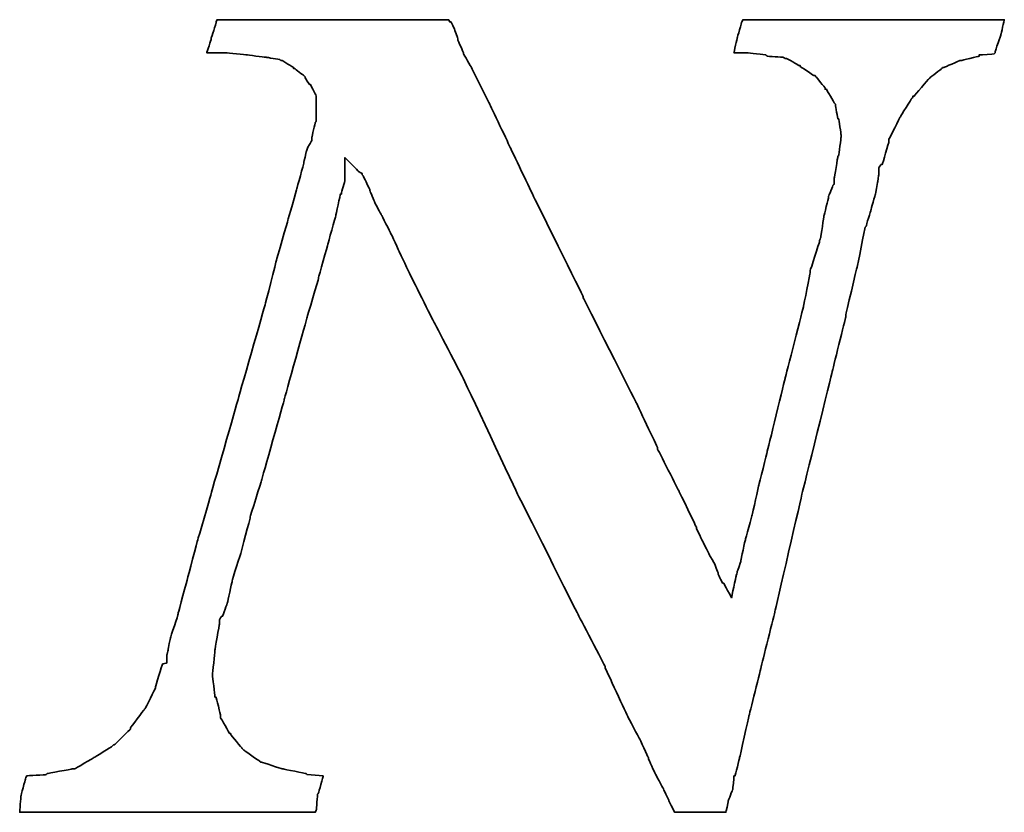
# Model space of a CAD drawing. Header units: millimetres. Extents: x 346 to 653, y 207 to 305.
# Tile 42 of 45: x 588.43 to 591.34, y 237.03 to 239.37. Entities that reach past the tile are written whole.
import ezdxf

# ---------------------------------------------------------------- set-up
doc = ezdxf.new("R2010")
doc.units = ezdxf.units.MM
doc.layers.add('DIM', color=4, linetype='Continuous')
doc.layers.add('layer 1', color=7, linetype='Continuous')

# ---------------------------------------------------------------- blocks, each defined once
blk = doc.blocks.new('TBI MOTION logo(完整正式版)')
at = {"layer": 'layer 1', "color": 22, "lineweight": 35}
blk.add_open_spline([(58.92625, -7.91875), (58.92625, -7.91875), (58.58625, -7.89375), (58.58625, -7.89375), (58.58625, -7.89375), (58.58625, -7.89375), (58.56625, -7.87125), (58.56625, -7.87125), (58.56625, -7.87125), (58.56625, -7.87125), (58.08375, -7.77375), (58.08375, -7.77375), (58.08375, -7.77375), (58.08375, -7.77375), (58.06125, -7.77375), (58.06125, -7.77375), (58.06125, -7.77375), (58.06125, -7.77375), (57.62625, -7.63125), (57.62625, -7.63125), (57.62625, -7.63125), (57.62625, -7.63125), (57.60625, -7.63125), (57.60625, -7.63125), (57.60625, -7.63125), (57.60625, -7.63125), (57.58125, -7.60625), (57.58125, -7.60625), (57.58125, -7.60625), (57.58125, -7.60625), (57.26625, -7.38875), (57.26625, -7.38875), (57.26625, -7.38875), (57.26625, -7.38875), (57.24625, -7.36875), (57.24625, -7.36875), (57.24625, -7.36875), (57.24625, -7.36875), (57.22125, -7.34375), (57.22125, -7.34375), (57.22125, -7.34375), (57.22125, -7.34375), (56.98125, -7.05375), (56.98125, -7.05375), (56.98125, -7.05375), (56.98125, -7.05375), (56.98125, -7.02875), (56.98125, -7.02875), (56.98125, -7.02875), (56.98125, -7.02875), (56.95625, -7.02875), (56.95625, -7.02875), (56.95625, -7.02875), (56.95625, -7.02875), (56.76625, -6.69625), (56.76625, -6.69625), (56.76625, -6.69625), (56.76625, -6.69625), (56.76625, -6.67125), (56.76625, -6.67125), (56.76625, -6.67125), (56.76625, -6.67125), (56.76625, -6.64875), (56.76625, -6.64875), (56.76625, -6.64875), (56.76625, -6.64875), (56.67125, -6.26375), (56.67125, -6.26375), (56.67125, -6.26375), (56.67125, -6.26375), (56.64625, -6.26375), (56.64625, -6.26375), (56.64625, -6.26375), (56.64625, -6.26375), (56.64625, -6.23875), (56.64625, -6.23875), (56.64625, -6.23875), (56.64625, -6.23875), (56.59625, -5.80875), (56.59625, -5.80875), (56.59625, -5.80875), (56.59625, -5.80875), (56.59625, -5.78375), (56.59625, -5.78375), (56.59625, -5.78375), (56.59625, -5.78375), (56.64625, -5.30375), (56.64625, -5.30375), (56.64625, -5.30375), (56.64625, -5.30375), (56.64625, -5.27875), (56.64625, -5.27875), (56.64625, -5.27875), (56.64625, -5.27875), (56.74125, -4.72875), (56.74125, -4.72875), (56.74125, -4.72875), (56.74125, -4.72875), (56.74125, -4.67875), (56.74125, -4.67875), (56.74125, -4.67875), (56.74125, -4.67875), (56.74125, -4.63375), (56.74125, -4.63375), (56.74125, -4.63375), (56.74125, -4.63375), (56.79125, -4.55875), (56.79125, -4.55875), (56.79125, -4.55875), (56.79125, -4.55875), (56.81125, -4.55875), (56.81125, -4.55875), (56.81125, -4.55875), (56.81125, -4.55875), (56.91125, -4.27375), (56.91125, -4.27375), (56.91125, -4.27375), (56.91125, -4.27375), (57.00625, -3.83874), (57.00625, -3.83874), (57.00625, -3.83874), (57.00625, -3.83874), (57.00625, -3.81374), (57.00625, -3.81374), (57.00625, -3.81374), (57.00625, -3.81374), (57.19875, -3.21374), (57.19875, -3.21374), (57.19875, -3.21374), (57.19875, -3.21374), (57.38625, -2.49625), (57.38625, -2.49625), (57.38625, -2.49625), (57.38625, -2.49625), (57.38625, -2.47374), (57.38625, -2.47374), (57.38625, -2.47374), (57.38625, -2.47374), (57.62625, -1.70375), (57.62625, -1.70375), (57.62625, -1.70375), (57.62625, -1.70375), (58.10625, 0.00125), (58.10625, 0.00125), (58.10625, 0.00125), (58.10625, 0.00125), (58.58625, 1.72625), (58.58625, 1.72625), (58.58625, 1.72625), (58.58625, 1.72625), (58.82625, 2.54125), (58.82625, 2.54125), (58.82625, 2.54125), (58.82625, 2.54125), (58.82625, 2.56374), (58.82625, 2.56374), (58.82625, 2.56374), (58.82625, 2.56374), (59.02125, 3.26125), (59.02125, 3.26125), (59.02125, 3.26125), (59.02125, 3.26125), (59.18625, 3.86125), (59.18625, 3.86125), (59.18625, 3.86125), (59.18625, 3.86125), (59.28625, 4.31875), (59.28625, 4.31875), (59.28625, 4.31875), (59.28625, 4.31875), (59.30625, 4.31875), (59.30625, 4.31875), (59.30625, 4.31875), (59.30625, 4.31875), (59.30625, 4.34125), (59.30625, 4.34125), (59.30625, 4.34125), (59.30625, 4.34125), (59.38125, 4.60625), (59.38125, 4.60625), (59.38125, 4.60625), (59.38125, 4.60625), (59.38125, 4.65125), (59.38125, 4.65125), (59.38125, 4.65125), (59.38125, 4.65125), (59.38125, 5.08625), (59.38125, 5.08625), (59.38125, 5.08625), (59.38125, 5.08625), (59.66625, 4.79624), (59.66625, 4.79624), (59.66625, 4.79624), (59.66625, 4.79624), (59.74125, 4.75124), (59.74125, 4.75124), (59.74125, 4.75124), (59.74125, 4.75124), (59.74125, 4.72624), (59.74125, 4.72624), (59.74125, 4.72624), (59.74125, 4.72624), (59.76125, 4.70124), (59.76125, 4.70124), (59.76125, 4.70124), (59.76125, 4.70124), (59.81125, 4.60625), (59.81125, 4.60625), (59.81125, 4.60625), (59.81125, 4.60625), (59.90625, 4.41125), (59.90625, 4.41125), (59.90625, 4.41125), (59.90625, 4.41125), (59.90625, 4.39125), (59.90625, 4.39125), (59.90625, 4.39125), (59.90625, 4.39125), (60.00375, 4.15124), (60.00375, 4.15124), (60.00375, 4.15124), (60.00375, 4.15124), (60.14625, 3.88374), (60.14625, 3.88374), (60.14625, 3.88374), (60.14625, 3.88374), (60.34125, 3.50124), (60.34125, 3.50124), (60.34125, 3.50124), (60.34125, 3.50124), (60.53125, 3.09125), (60.53125, 3.09125), (60.53125, 3.09125), (60.53125, 3.09125), (60.74625, 2.63625), (60.74625, 2.63625), (60.74625, 2.63625), (60.74625, 2.63625), (61.25125, 1.63124), (61.25125, 1.63124), (61.25125, 1.63124), (61.25125, 1.63124), (61.85125, 0.47625), (61.85125, 0.47625), (61.85125, 0.47625), (61.85125, 0.47625), (63.02625, -2.01874), (63.02625, -2.01874), (63.02625, -2.01874), (63.02625, -2.01874), (64.27625, -4.51374), (64.27625, -4.51374), (64.27625, -4.51374), (64.27625, -4.51374), (64.85125, -5.61375), (64.85125, -5.61375), (64.85125, -5.61375), (64.85125, -5.61375), (64.85125, -5.64125), (64.85125, -5.64125), (64.85125, -5.64125), (64.85125, -5.64125), (65.32875, -6.67125), (65.32875, -6.67125), (65.32875, -6.67125), (65.32875, -6.67125), (65.57125, -7.12875), (65.57125, -7.12875), (65.57125, -7.12875), (65.57125, -7.12875), (65.76125, -7.53625), (65.76125, -7.53625), (65.76125, -7.53625), (65.76125, -7.53625), (65.76125, -7.55625), (65.76125, -7.55625), (65.76125, -7.55625), (65.76125, -7.55625), (65.90375, -7.87125), (65.90375, -7.87125), (65.90375, -7.87125), (65.90375, -7.87125), (66.07125, -8.18125), (66.07125, -8.18125), (66.07125, -8.18125), (66.07125, -8.18125), (66.19125, -8.42375), (66.19125, -8.42375), (66.19125, -8.42375), (66.19125, -8.42375), (66.19125, -8.44375), (66.19125, -8.44375), (66.19125, -8.44375), (66.19125, -8.44375), (66.29125, -8.63875), (66.29125, -8.63875), (66.29125, -8.63875), (66.29125, -8.63875), (66.31125, -8.68625), (66.31125, -8.68625), (66.31125, -8.68625), (66.31125, -8.68625), (66.38375, -8.68625), (66.38375, -8.68625), (66.38375, -8.68625), (66.38375, -8.68625), (66.84125, -8.68625), (66.84125, -8.68625), (66.84125, -8.68625), (66.84125, -8.68625), (67.29625, -8.68625), (67.29625, -8.68625), (67.29625, -8.68625), (67.29625, -8.68625), (67.36625, -8.68625), (67.36625, -8.68625), (67.36625, -8.68625), (67.36625, -8.68625), (67.39125, -8.68625), (67.39125, -8.68625), (67.39125, -8.68625), (67.39125, -8.68625), (67.44125, -8.46875), (67.44125, -8.46875), (67.44125, -8.46875), (67.44125, -8.46875), (67.44125, -8.44375), (67.44125, -8.44375), (67.44125, -8.44375), (67.44125, -8.44375), (67.53625, -8.20375), (67.53625, -8.20375), (67.53625, -8.20375), (67.53625, -8.20375), (67.56125, -7.94375), (67.56125, -7.94375), (67.56125, -7.94375), (67.56125, -7.94375), (67.56125, -7.91875), (67.56125, -7.91875), (67.56125, -7.91875), (67.56125, -7.91875), (67.58625, -7.91875), (67.58625, -7.91875), (67.58625, -7.91875), (67.58625, -7.91875), (67.68125, -7.53625), (67.68125, -7.53625), (67.68125, -7.53625), (67.68125, -7.53625), (67.87375, -6.67125), (67.87375, -6.67125), (67.87375, -6.67125), (67.87375, -6.67125), (68.13625, -5.61375), (68.13625, -5.61375), (68.13625, -5.61375), (68.13625, -5.61375), (68.42375, -4.46374), (68.42375, -4.46374), (68.42375, -4.46374), (68.42375, -4.46374), (68.99875, -1.96874), (68.99875, -1.96874), (68.99875, -1.96874), (68.99875, -1.96874), (69.62625, 0.57625), (69.62625, 0.57625), (69.62625, 0.57625), (69.62625, 0.57625), (69.91125, 1.72625), (69.91125, 1.72625), (69.91125, 1.72625), (69.91125, 1.72625), (69.91125, 1.77625), (69.91125, 1.77625), (69.91125, 1.77625), (69.91125, 1.77625), (70.15125, 2.78124), (70.15125, 2.78124), (70.15125, 2.78124), (70.15125, 2.78124), (70.32125, 3.62125), (70.32125, 3.62125), (70.32125, 3.62125), (70.32125, 3.62125), (70.34125, 3.64625), (70.34125, 3.64625), (70.34125, 3.64625), (70.34125, 3.64625), (70.44125, 3.98125), (70.44125, 3.98125), (70.44125, 3.98125), (70.44125, 3.98125), (70.53625, 4.31875), (70.53625, 4.31875), (70.53625, 4.31875), (70.53625, 4.31875), (70.58125, 4.55875), (70.58125, 4.55875), (70.58125, 4.55875), (70.58125, 4.55875), (70.60625, 4.72624), (70.60625, 4.72624), (70.60625, 4.72624), (70.60625, 4.72624), (70.60625, 4.79624), (70.60625, 4.79624), (70.60625, 4.79624), (70.60625, 4.79624), (70.60625, 4.87125), (70.60625, 4.87125), (70.60625, 4.87125), (70.60625, 4.87125), (70.65625, 4.94125), (70.65625, 4.94125), (70.65625, 4.94125), (70.65625, 4.94125), (70.68125, 4.94125), (70.68125, 4.94125), (70.68125, 4.94125), (70.68125, 4.94125), (70.82125, 5.42125), (70.82125, 5.42125), (70.82125, 5.42125), (70.82125, 5.42125), (70.82125, 5.44625), (70.82125, 5.44625), (70.82125, 5.44625), (70.82125, 5.44625), (70.82125, 5.47125), (70.82125, 5.47125), (70.82125, 5.47125), (70.82125, 5.47125), (71.06125, 5.94625), (71.06125, 5.94625), (71.06125, 5.94625), (71.06125, 5.94625), (71.30125, 6.33124), (71.30125, 6.33124), (71.30125, 6.33124), (71.30125, 6.33124), (71.32625, 6.35625), (71.32625, 6.35625), (71.32625, 6.35625), (71.32625, 6.35625), (71.32625, 6.38124), (71.32625, 6.38124), (71.32625, 6.38124), (71.32625, 6.38124), (71.35125, 6.38124), (71.35125, 6.38124), (71.35125, 6.38124), (71.35125, 6.38124), (71.66125, 6.74125), (71.66125, 6.74125), (71.66125, 6.74125), (71.66125, 6.74125), (71.68625, 6.76625), (71.68625, 6.76625), (71.68625, 6.76625), (71.68625, 6.76625), (71.92625, 6.95624), (71.92625, 6.95624), (71.92625, 6.95624), (71.92625, 6.95624), (71.95125, 6.98125), (71.95125, 6.98125), (71.95125, 6.98125), (71.95125, 6.98125), (71.97625, 6.98125), (71.97625, 6.98125), (71.97625, 6.98125), (71.97625, 6.98125), (72.31125, 7.12624), (72.31125, 7.12624), (72.31125, 7.12624), (72.31125, 7.12624), (72.33375, 7.12624), (72.33375, 7.12624), (72.33375, 7.12624), (72.33375, 7.12624), (72.71625, 7.21875), (72.71625, 7.21875), (72.71625, 7.21875), (72.71625, 7.21875), (72.71625, 7.24624), (72.71625, 7.24624), (72.71625, 7.24624), (72.71625, 7.24624), (72.74125, 7.24624), (72.74125, 7.24624), (72.74125, 7.24624), (72.74125, 7.24624), (73.03124, 7.26624), (73.03124, 7.26624), (73.03124, 7.26624), (73.03124, 7.26624), (73.05375, 7.29125), (73.05375, 7.29125), (73.05375, 7.29125), (73.05375, 7.29125), (73.05375, 7.31625), (73.05375, 7.31625), (73.05375, 7.31625), (73.05375, 7.31625), (73.17625, 7.67625), (73.17625, 7.67625), (73.17625, 7.67625), (73.17625, 7.67625), (73.24625, 7.98625), (73.24625, 7.98625), (73.24625, 7.98625), (73.24625, 7.98625), (73.19625, 7.98625), (73.19625, 7.98625), (73.19625, 7.98625), (73.19625, 7.98625), (72.93625, 7.98625), (72.93625, 7.98625), (72.93625, 7.98625), (72.93625, 7.98625), (72.55125, 7.98625), (72.55125, 7.98625), (72.55125, 7.98625), (72.55125, 7.98625), (72.09625, 7.98625), (72.09625, 7.98625), (72.09625, 7.98625), (72.09625, 7.98625), (71.64125, 7.98625), (71.64125, 7.98625), (71.64125, 7.98625), (71.64125, 7.98625), (70.53625, 7.98625), (70.53625, 7.98625), (70.53625, 7.98625), (70.53625, 7.98625), (69.47875, 7.98625), (69.47875, 7.98625), (69.47875, 7.98625), (69.47875, 7.98625), (68.95125, 7.98625), (68.95125, 7.98625), (68.95125, 7.98625), (68.95125, 7.98625), (68.52125, 7.98625), (68.52125, 7.98625), (68.52125, 7.98625), (68.52125, 7.98625), (68.13625, 7.98625), (68.13625, 7.98625), (68.13625, 7.98625), (68.13625, 7.98625), (67.87375, 7.98625), (67.87375, 7.98625), (67.87375, 7.98625), (67.87375, 7.98625), (67.75125, 7.98625), (67.75125, 7.98625), (67.75125, 7.98625), (67.75125, 7.98625), (67.72625, 7.94125), (67.72625, 7.94125), (67.72625, 7.94125), (67.72625, 7.94125), (67.63125, 7.60625), (67.63125, 7.60625), (67.63125, 7.60625), (67.63125, 7.60625), (67.56125, 7.29125), (67.56125, 7.29125), (67.56125, 7.29125), (67.56125, 7.29125), (67.72625, 7.29125), (67.72625, 7.29125), (67.72625, 7.29125), (67.72625, 7.29125), (67.82625, 7.29125), (67.82625, 7.29125), (67.82625, 7.29125), (67.82625, 7.29125), (67.84625, 7.29125), (67.84625, 7.29125), (67.84625, 7.29125), (67.84625, 7.29125), (68.23125, 7.24624), (68.23125, 7.24624), (68.23125, 7.24624), (68.23125, 7.24624), (68.25875, 7.21875), (68.25875, 7.21875), (68.25875, 7.21875), (68.25875, 7.21875), (68.59125, 7.19624), (68.59125, 7.19624), (68.59125, 7.19624), (68.59125, 7.19624), (68.64125, 7.17125), (68.64125, 7.17125), (68.64125, 7.17125), (68.64125, 7.17125), (68.66625, 7.17125), (68.66625, 7.17125), (68.66625, 7.17125), (68.66625, 7.17125), (68.92625, 7.02624), (68.92625, 7.02624), (68.92625, 7.02624), (68.92625, 7.02624), (68.95125, 7.02624), (68.95125, 7.02624), (68.95125, 7.02624), (68.95125, 7.02624), (68.95125, 7.00624), (68.95125, 7.00624), (68.95125, 7.00624), (68.95125, 7.00624), (69.23875, 6.81125), (69.23875, 6.81125), (69.23875, 6.81125), (69.23875, 6.81125), (69.26625, 6.81125), (69.26625, 6.81125), (69.26625, 6.81125), (69.26625, 6.81125), (69.28625, 6.78625), (69.28625, 6.78625), (69.28625, 6.78625), (69.28625, 6.78625), (69.47875, 6.54875), (69.47875, 6.54875), (69.47875, 6.54875), (69.47875, 6.54875), (69.47875, 6.52375), (69.47875, 6.52375), (69.47875, 6.52375), (69.47875, 6.52375), (69.50625, 6.52375), (69.50625, 6.52375), (69.50625, 6.52375), (69.50625, 6.52375), (69.67125, 6.23625), (69.67125, 6.23625), (69.67125, 6.23625), (69.67125, 6.23625), (69.69375, 6.21125), (69.69375, 6.21125), (69.69375, 6.21125), (69.69375, 6.21125), (69.69375, 6.18625), (69.69375, 6.18625), (69.69375, 6.18625), (69.69375, 6.18625), (69.74625, 5.89875), (69.74625, 5.89875), (69.74625, 5.89875), (69.74625, 5.89875), (69.76625, 5.89875), (69.76625, 5.89875), (69.76625, 5.89875), (69.76625, 5.89875), (69.81375, 5.56625), (69.81375, 5.56625), (69.81375, 5.56625), (69.81375, 5.56625), (69.81375, 5.54125), (69.81375, 5.54125), (69.81375, 5.54125), (69.81375, 5.54125), (69.81375, 5.51625), (69.81375, 5.51625), (69.81375, 5.51625), (69.81375, 5.51625), (69.76625, 5.13125), (69.76625, 5.13125), (69.76625, 5.13125), (69.76625, 5.13125), (69.74625, 5.10874), (69.74625, 5.10874), (69.74625, 5.10874), (69.74625, 5.10874), (69.67125, 4.65125), (69.67125, 4.65125), (69.67125, 4.65125), (69.67125, 4.65125), (69.67125, 4.55875), (69.67125, 4.55875), (69.67125, 4.55875), (69.67125, 4.55875), (69.67125, 4.53125), (69.67125, 4.53125), (69.67125, 4.53125), (69.67125, 4.53125), (69.64625, 4.50874), (69.64625, 4.50874), (69.64625, 4.50874), (69.64625, 4.50874), (69.55125, 4.27125), (69.55125, 4.27125), (69.55125, 4.27125), (69.55125, 4.27125), (69.55125, 4.24625), (69.55125, 4.24625), (69.55125, 4.24625), (69.55125, 4.24625), (69.45375, 3.86125), (69.45375, 3.86125), (69.45375, 3.86125), (69.45375, 3.86125), (69.38625, 3.40624), (69.38625, 3.40624), (69.38625, 3.40624), (69.38625, 3.40624), (69.35875, 3.33125), (69.35875, 3.33125), (69.35875, 3.33125), (69.35875, 3.33125), (69.35875, 3.30875), (69.35875, 3.30875), (69.35875, 3.30875), (69.35875, 3.30875), (69.16625, 2.71125), (69.16625, 2.71125), (69.16625, 2.71125), (69.16625, 2.71125), (69.16625, 2.66375), (69.16625, 2.66375), (69.16625, 2.66375), (69.16625, 2.66375), (69.02625, 1.96374), (69.02625, 1.96374), (69.02625, 1.96374), (69.02625, 1.96374), (68.64125, 0.45624), (68.64125, 0.45624), (68.64125, 0.45624), (68.64125, 0.45624), (68.25875, -1.10625), (68.25875, -1.10625), (68.25875, -1.10625), (68.25875, -1.10625), (68.08625, -1.80125), (68.08625, -1.80125), (68.08625, -1.80125), (68.08625, -1.80125), (67.94625, -2.42625), (67.94625, -2.42625), (67.94625, -2.42625), (67.94625, -2.42625), (67.80125, -2.95375), (67.80125, -2.95375), (67.80125, -2.95375), (67.80125, -2.95375), (67.70625, -3.38375), (67.70625, -3.38375), (67.70625, -3.38375), (67.70625, -3.38375), (67.70625, -3.40875), (67.70625, -3.40875), (67.70625, -3.40875), (67.70625, -3.40875), (67.63125, -3.62375), (67.63125, -3.62375), (67.63125, -3.62375), (67.63125, -3.62375), (67.60625, -3.72125), (67.60625, -3.72125), (67.60625, -3.72125), (67.60625, -3.72125), (67.51125, -4.17375), (67.51125, -4.17375), (67.51125, -4.17375), (67.51125, -4.17375), (67.34625, -3.86374), (67.34625, -3.86374), (67.34625, -3.86374), (67.34625, -3.86374), (67.32125, -3.86374), (67.32125, -3.86374), (67.32125, -3.86374), (67.32125, -3.86374), (67.27125, -3.76874), (67.27125, -3.76874), (67.27125, -3.76874), (67.27125, -3.76874), (67.22625, -3.67374), (67.22625, -3.67374), (67.22625, -3.67374), (67.22625, -3.67374), (67.22625, -3.64875), (67.22625, -3.64875), (67.22625, -3.64875), (67.22625, -3.64875), (67.15125, -3.45375), (67.15125, -3.45375), (67.15125, -3.45375), (67.15125, -3.45375), (67.05625, -3.28875), (67.05625, -3.28875), (67.05625, -3.28875), (67.05625, -3.28875), (66.91125, -3.00125), (66.91125, -3.00125), (66.91125, -3.00125), (66.91125, -3.00125), (66.77125, -2.71375), (66.77125, -2.71375), (66.77125, -2.71375), (66.77125, -2.71375), (66.77125, -2.68875), (66.77125, -2.68875), (66.77125, -2.68875), (66.77125, -2.68875), (66.41125, -1.94374), (66.41125, -1.94374), (66.41125, -1.94374), (66.41125, -1.94374), (65.95125, -1.03375), (65.95125, -1.03375), (65.95125, -1.03375), (65.95125, -1.03375), (65.95125, -1.00875), (65.95125, -1.00875), (65.95125, -1.00875), (65.95125, -1.00875), (65.49625, -0.04874), (65.49625, -0.04874), (65.49625, -0.04874), (65.49625, -0.04874), (64.39375, 2.13624), (64.39375, 2.13624), (64.39375, 2.13624), (64.39375, 2.13624), (64.39375, 2.15624), (64.39375, 2.15624), (64.39375, 2.15624), (64.39375, 2.15624), (63.33625, 4.29125), (63.33625, 4.29125), (63.33625, 4.29125), (63.33625, 4.29125), (62.85625, 5.30125), (62.85625, 5.30125), (62.85625, 5.30125), (62.85625, 5.30125), (62.42625, 6.21125), (62.42625, 6.21125), (62.42625, 6.21125), (62.42625, 6.21125), (62.04125, 6.98125), (62.04125, 6.98125), (62.04125, 6.98125), (62.04125, 6.98125), (61.87375, 7.26624), (61.87375, 7.26624), (61.87375, 7.26624), (61.87375, 7.26624), (61.87375, 7.29125), (61.87375, 7.29125), (61.87375, 7.29125), (61.87375, 7.29125), (61.75625, 7.55625), (61.75625, 7.55625), (61.75625, 7.55625), (61.75625, 7.55625), (61.75625, 7.58124), (61.75625, 7.58124), (61.75625, 7.58124), (61.75625, 7.58124), (61.68375, 7.79375), (61.68375, 7.79375), (61.68375, 7.79375), (61.68375, 7.79375), (61.61125, 7.94125), (61.61125, 7.94125), (61.61125, 7.94125), (61.61125, 7.94125), (61.58625, 7.94125), (61.58625, 7.94125), (61.58625, 7.94125), (61.58625, 7.94125), (61.56375, 7.98625), (61.56375, 7.98625), (61.56375, 7.98625), (61.56375, 7.98625), (61.41875, 7.98625), (61.41875, 7.98625), (61.41875, 7.98625), (61.41875, 7.98625), (61.18125, 7.98625), (61.18125, 7.98625), (61.18125, 7.98625), (61.18125, 7.98625), (60.84125, 7.98625), (60.84125, 7.98625), (60.84125, 7.98625), (60.84125, 7.98625), (60.02625, 7.98625), (60.02625, 7.98625), (60.02625, 7.98625), (60.02625, 7.98625), (59.11625, 7.98625), (59.11625, 7.98625), (59.11625, 7.98625), (59.11625, 7.98625), (58.15625, 7.98625), (58.15625, 7.98625), (58.15625, 7.98625), (58.15625, 7.98625), (57.34125, 7.98625), (57.34125, 7.98625), (57.34125, 7.98625), (57.34125, 7.98625), (57.00625, 7.98625), (57.00625, 7.98625), (57.00625, 7.98625), (57.00625, 7.98625), (56.76625, 7.98625), (56.76625, 7.98625), (56.76625, 7.98625), (56.76625, 7.98625), (56.69125, 7.98625), (56.69125, 7.98625), (56.69125, 7.98625), (56.69125, 7.98625), (56.67125, 7.94125), (56.67125, 7.94125), (56.67125, 7.94125), (56.67125, 7.94125), (56.67125, 7.91625), (56.67125, 7.91625), (56.67125, 7.91625), (56.67125, 7.91625), (56.57125, 7.60625), (56.57125, 7.60625), (56.57125, 7.60625), (56.57125, 7.60625), (56.57125, 7.58124), (56.57125, 7.58124), (56.57125, 7.58124), (56.57125, 7.58124), (56.47625, 7.29125), (56.47625, 7.29125), (56.47625, 7.29125), (56.47625, 7.29125), (56.57125, 7.29125), (56.57125, 7.29125), (56.57125, 7.29125), (56.57125, 7.29125), (56.76625, 7.29125), (56.76625, 7.29125), (56.76625, 7.29125), (56.76625, 7.29125), (56.86125, 7.29125), (56.86125, 7.29125), (56.86125, 7.29125), (56.86125, 7.29125), (56.88625, 7.29125), (56.88625, 7.29125), (56.88625, 7.29125), (56.88625, 7.29125), (57.31625, 7.24624), (57.31625, 7.24624), (57.31625, 7.24624), (57.31625, 7.24624), (57.70125, 7.19624), (57.70125, 7.19624), (57.70125, 7.19624), (57.70125, 7.19624), (57.72625, 7.19624), (57.72625, 7.19624), (57.72625, 7.19624), (57.72625, 7.19624), (58.01125, 7.14624), (58.01125, 7.14624), (58.01125, 7.14624), (58.01125, 7.14624), (58.03625, 7.12624), (58.03625, 7.12624), (58.03625, 7.12624), (58.03625, 7.12624), (58.06125, 7.12624), (58.06125, 7.12624), (58.06125, 7.12624), (58.06125, 7.12624), (58.30125, 6.98125), (58.30125, 6.98125), (58.30125, 6.98125), (58.30125, 6.98125), (58.30125, 6.95624), (58.30125, 6.95624), (58.30125, 6.95624), (58.30125, 6.95624), (58.32375, 6.95624), (58.32375, 6.95624), (58.32375, 6.95624), (58.32375, 6.95624), (58.51625, 6.81125), (58.51625, 6.81125), (58.51625, 6.81125), (58.51625, 6.81125), (58.54125, 6.78625), (58.54125, 6.78625), (58.54125, 6.78625), (58.54125, 6.78625), (58.54125, 6.76625), (58.54125, 6.76625), (58.54125, 6.76625), (58.54125, 6.76625), (58.63625, 6.62124), (58.63625, 6.62124), (58.63625, 6.62124), (58.63625, 6.62124), (58.65875, 6.62124), (58.65875, 6.62124), (58.65875, 6.62124), (58.65875, 6.62124), (58.75625, 6.42625), (58.75625, 6.42625), (58.75625, 6.42625), (58.75625, 6.42625), (58.77875, 6.38124), (58.77875, 6.38124), (58.77875, 6.38124), (58.77875, 6.38124), (58.77875, 6.33124), (58.77875, 6.33124), (58.77875, 6.33124), (58.77875, 6.33124), (58.77875, 6.09125), (58.77875, 6.09125), (58.77875, 6.09125), (58.77875, 6.09125), (58.77875, 5.85125), (58.77875, 5.85125), (58.77875, 5.85125), (58.77875, 5.85125), (58.75625, 5.82625), (58.75625, 5.82625), (58.75625, 5.82625), (58.75625, 5.82625), (58.68625, 5.51625), (58.68625, 5.51625), (58.68625, 5.51625), (58.68625, 5.51625), (58.68625, 5.47125), (58.68625, 5.47125), (58.68625, 5.47125), (58.68625, 5.47125), (58.68625, 5.44625), (58.68625, 5.44625), (58.68625, 5.44625), (58.68625, 5.44625), (58.65875, 5.39625), (58.65875, 5.39625), (58.65875, 5.39625), (58.65875, 5.39625), (58.61125, 5.32624), (58.61125, 5.32624), (58.61125, 5.32624), (58.61125, 5.32624), (58.56625, 5.20375), (58.56625, 5.20375), (58.56625, 5.20375), (58.56625, 5.20375), (58.51625, 4.99125), (58.51625, 4.99125), (58.51625, 4.99125), (58.51625, 4.99125), (58.51625, 4.96625), (58.51625, 4.96625), (58.51625, 4.96625), (58.51625, 4.96625), (58.37125, 4.43625), (58.37125, 4.43625), (58.37125, 4.43625), (58.37125, 4.43625), (58.18125, 3.76625), (58.18125, 3.76625), (58.18125, 3.76625), (58.18125, 3.76625), (57.94125, 2.92624), (57.94125, 2.92624), (57.94125, 2.92624), (57.94125, 2.92624), (57.70125, 1.98874), (57.70125, 1.98874), (57.70125, 1.98874), (57.70125, 1.98874), (57.12625, -0.02374), (57.12625, -0.02374), (57.12625, -0.02374), (57.12625, -0.02374), (56.55125, -2.03875), (56.55125, -2.03875), (56.55125, -2.03875), (56.55125, -2.03875), (56.28625, -2.95375), (56.28625, -2.95375), (56.28625, -2.95375), (56.28625, -2.95375), (56.07125, -3.76874), (56.07125, -3.76874), (56.07125, -3.76874), (56.07125, -3.76874), (55.87625, -4.48874), (55.87625, -4.48874), (55.87625, -4.48874), (55.87625, -4.48874), (55.87625, -4.51374), (55.87625, -4.51374), (55.87625, -4.51374), (55.87625, -4.51374), (55.71125, -5.01625), (55.71125, -5.01625), (55.71125, -5.01625), (55.71125, -5.01625), (55.66125, -5.25375), (55.66125, -5.25375), (55.66125, -5.25375), (55.66125, -5.25375), (55.66125, -5.27875), (55.66125, -5.27875), (55.66125, -5.27875), (55.66125, -5.27875), (55.63625, -5.37375), (55.63625, -5.37375), (55.63625, -5.37375), (55.63625, -5.37375), (55.63625, -5.42375), (55.63625, -5.42375), (55.63625, -5.42375), (55.63625, -5.42375), (55.63625, -5.54125), (55.63625, -5.54125), (55.63625, -5.54125), (55.63625, -5.54125), (55.54125, -5.56875), (55.54125, -5.56875), (55.54125, -5.56875), (55.54125, -5.56875), (55.39625, -6.04875), (55.39625, -6.04875), (55.39625, -6.04875), (55.39625, -6.04875), (55.39625, -6.06875), (55.39625, -6.06875), (55.39625, -6.06875), (55.39625, -6.06875), (55.18125, -6.50375), (55.18125, -6.50375), (55.18125, -6.50375), (55.18125, -6.50375), (55.15625, -6.52875), (55.15625, -6.52875), (55.15625, -6.52875), (55.15625, -6.52875), (54.86875, -6.91125), (54.86875, -6.91125), (54.86875, -6.91125), (54.86875, -6.91125), (54.86875, -6.93375), (54.86875, -6.93375), (54.86875, -6.93375), (54.86875, -6.93375), (54.53125, -7.26875), (54.53125, -7.26875), (54.53125, -7.26875), (54.53125, -7.26875), (54.51125, -7.26875), (54.51125, -7.26875), (54.51125, -7.26875), (54.51125, -7.26875), (54.48625, -7.29625), (54.48625, -7.29625), (54.48625, -7.29625), (54.48625, -7.29625), (54.10375, -7.53625), (54.10375, -7.53625), (54.10375, -7.53625), (54.10375, -7.53625), (53.69625, -7.77375), (53.69625, -7.77375), (53.69625, -7.77375), (53.69625, -7.77375), (53.67125, -7.77375), (53.67125, -7.77375), (53.67125, -7.77375), (53.67125, -7.77375), (53.64625, -7.77375), (53.64625, -7.77375), (53.64625, -7.77375), (53.64625, -7.77375), (53.11625, -7.87125), (53.11625, -7.87125), (53.11625, -7.87125), (53.11625, -7.87125), (53.09625, -7.89375), (53.09625, -7.89375), (53.09625, -7.89375), (53.09625, -7.89375), (52.68625, -7.91875), (52.68625, -7.91875), (52.68625, -7.91875), (52.68625, -7.91875), (52.66125, -7.99125), (52.66125, -7.99125), (52.66125, -7.99125), (52.66125, -7.99125), (52.56625, -8.34875), (52.56625, -8.34875), (52.56625, -8.34875), (52.56625, -8.34875), (52.54125, -8.68625), (52.54125, -8.68625), (52.54125, -8.68625), (52.54125, -8.68625), (52.58875, -8.68625), (52.58875, -8.68625), (52.58875, -8.68625), (52.58875, -8.68625), (52.87625, -8.68625), (52.87625, -8.68625), (52.87625, -8.68625), (52.87625, -8.68625), (53.33625, -8.68625), (53.33625, -8.68625), (53.33625, -8.68625), (53.33625, -8.68625), (53.79125, -8.68625), (53.79125, -8.68625), (53.79125, -8.68625), (53.79125, -8.68625), (54.36625, -8.68625), (54.36625, -8.68625), (54.36625, -8.68625), (54.36625, -8.68625), (55.59125, -8.68625), (55.59125, -8.68625), (55.59125, -8.68625), (55.59125, -8.68625), (56.76625, -8.68625), (56.76625, -8.68625), (56.76625, -8.68625), (56.76625, -8.68625), (57.34125, -8.68625), (57.34125, -8.68625), (57.34125, -8.68625), (57.34125, -8.68625), (57.82125, -8.68625), (57.82125, -8.68625), (57.82125, -8.68625), (57.82125, -8.68625), (58.25125, -8.68625), (58.25125, -8.68625), (58.25125, -8.68625), (58.25125, -8.68625), (58.58625, -8.68625), (58.58625, -8.68625), (58.58625, -8.68625), (58.58625, -8.68625), (58.75625, -8.68625), (58.75625, -8.68625), (58.75625, -8.68625), (58.75625, -8.68625), (58.77875, -8.63875), (58.77875, -8.63875), (58.77875, -8.63875), (58.77875, -8.63875), (58.80625, -8.30375), (58.80625, -8.30375), (58.80625, -8.30375), (58.80625, -8.30375), (58.82625, -8.27875), (58.82625, -8.27875), (58.82625, -8.27875), (58.82625, -8.27875), (58.92625, -7.91875), (58.92625, -7.91875)], degree=3, knots=[0, 0, 0, 0, 0.003125, 0.003125, 0.003125, 0.00312501, 0.00625, 0.00625, 0.00625, 0.00625001, 0.009375, 0.009375, 0.009375, 0.00937501, 0.0125, 0.0125, 0.0125, 0.01250001, 0.015625, 0.015625, 0.015625, 0.01562501, 0.01875, 0.01875, 0.01875, 0.01875001, 0.021875, 0.021875, 0.021875, 0.02187501, 0.025, 0.025, 0.025, 0.02500001, 0.028125, 0.028125, 0.028125, 0.02812501, 0.03125, 0.03125, 0.03125, 0.03125001, 0.034375, 0.034375, 0.034375, 0.03437501, 0.0375, 0.0375, 0.0375, 0.03750001, 0.040625, 0.040625, 0.040625, 0.04062501, 0.04375, 0.04375, 0.04375, 0.04375001, 0.046875, 0.046875, 0.046875, 0.04687501, 0.05, 0.05, 0.05, 0.05000001, 0.053125, 0.053125, 0.053125, 0.05312501, 0.05625, 0.05625, 0.05625, 0.05625001, 0.059375, 0.059375, 0.059375, 0.05937501, 0.0625, 0.0625, 0.0625, 0.06250001, 0.065625, 0.065625, 0.065625, 0.06562501, 0.06875, 0.06875, 0.06875, 0.06875001, 0.071875, 0.071875, 0.071875, 0.07187501, 0.075, 0.075, 0.075, 0.07500001, 0.078125, 0.078125, 0.078125, 0.07812501, 0.08125, 0.08125, 0.08125, 0.08125001, 0.084375, 0.084375, 0.084375, 0.08437501, 0.0875, 0.0875, 0.0875, 0.08750001, 0.090625, 0.090625, 0.090625, 0.09062501, 0.09375, 0.09375, 0.09375, 0.09375001, 0.096875, 0.096875, 0.096875, 0.09687501, 0.1, 0.1, 0.1, 0.10000001, 0.103125, 0.103125, 0.103125, 0.10312501, 0.10625, 0.10625, 0.10625, 0.10625001, 0.109375, 0.109375, 0.109375, 0.10937501, 0.1125, 0.1125, 0.1125, 0.11250001, 0.115625, 0.115625, 0.115625, 0.11562501, 0.11875, 0.11875, 0.11875, 0.11875001, 0.121875, 0.121875, 0.121875, 0.12187501, 0.125, 0.125, 0.125, 0.12500001, 0.128125, 0.128125, 0.128125, 0.12812501, 0.13125, 0.13125, 0.13125, 0.13125001, 0.134375, 0.134375, 0.134375, 0.13437501, 0.1375, 0.1375, 0.1375, 0.13750001, 0.140625, 0.140625, 0.140625, 0.14062501, 0.14375, 0.14375, 0.14375, 0.14375001, 0.146875, 0.146875, 0.146875, 0.14687501, 0.15, 0.15, 0.15, 0.15000001, 0.153125, 0.153125, 0.153125, 0.15312501, 0.15625, 0.15625, 0.15625, 0.15625001, 0.159375, 0.159375, 0.159375, 0.15937501, 0.1625, 0.1625, 0.1625, 0.16250001, 0.165625, 0.165625, 0.165625, 0.16562501, 0.16875, 0.16875, 0.16875, 0.16875001, 0.171875, 0.171875, 0.171875, 0.17187501, 0.175, 0.175, 0.175, 0.17500001, 0.178125, 0.178125, 0.178125, 0.17812501, 0.18125, 0.18125, 0.18125, 0.18125001, 0.184375, 0.184375, 0.184375, 0.18437501, 0.1875, 0.1875, 0.1875, 0.18750001, 0.190625, 0.190625, 0.190625, 0.19062501, 0.19375, 0.19375, 0.19375, 0.19375001, 0.196875, 0.196875, 0.196875, 0.19687501, 0.2, 0.2, 0.2, 0.20000001, 0.203125, 0.203125, 0.203125, 0.20312501, 0.20625, 0.20625, 0.20625, 0.20625001, 0.209375, 0.209375, 0.209375, 0.20937501, 0.2125, 0.2125, 0.2125, 0.21250001, 0.215625, 0.215625, 0.215625, 0.21562501, 0.21875, 0.21875, 0.21875, 0.21875001, 0.221875, 0.221875, 0.221875, 0.22187501, 0.225, 0.225, 0.225, 0.22500001, 0.228125, 0.228125, 0.228125, 0.22812501, 0.23125, 0.23125, 0.23125, 0.23125001, 0.234375, 0.234375, 0.234375, 0.23437501, 0.2375, 0.2375, 0.2375, 0.23750001, 0.240625, 0.240625, 0.240625, 0.24062501, 0.24375, 0.24375, 0.24375, 0.24375001, 0.246875, 0.246875, 0.246875, 0.24687501, 0.25, 0.25, 0.25, 0.25000001, 0.253125, 0.253125, 0.253125, 0.25312501, 0.25625, 0.25625, 0.25625, 0.25625001, 0.259375, 0.259375, 0.259375, 0.25937501, 0.2625, 0.2625, 0.2625, 0.26250001, 0.265625, 0.265625, 0.265625, 0.26562501, 0.26875, 0.26875, 0.26875, 0.26875001, 0.271875, 0.271875, 0.271875, 0.27187501, 0.275, 0.275, 0.275, 0.27500001, 0.278125, 0.278125, 0.278125, 0.27812501, 0.28125, 0.28125, 0.28125, 0.28125001, 0.284375, 0.284375, 0.284375, 0.28437501, 0.2875, 0.2875, 0.2875, 0.28750001, 0.290625, 0.290625, 0.290625, 0.29062501, 0.29375, 0.29375, 0.29375, 0.29375001, 0.296875, 0.296875, 0.296875, 0.29687501, 0.3, 0.3, 0.3, 0.30000001, 0.303125, 0.303125, 0.303125, 0.30312501, 0.30625, 0.30625, 0.30625, 0.30625001, 0.309375, 0.309375, 0.309375, 0.30937501, 0.3125, 0.3125, 0.3125, 0.31250001, 0.315625, 0.315625, 0.315625, 0.31562501, 0.31875, 0.31875, 0.31875, 0.31875001, 0.321875, 0.321875, 0.321875, 0.32187501, 0.325, 0.325, 0.325, 0.32500001, 0.328125, 0.328125, 0.328125, 0.32812501, 0.33125, 0.33125, 0.33125, 0.33125001, 0.334375, 0.334375, 0.334375, 0.33437501, 0.3375, 0.3375, 0.3375, 0.33750001, 0.340625, 0.340625, 0.340625, 0.34062501, 0.34375, 0.34375, 0.34375, 0.34375001, 0.346875, 0.346875, 0.346875, 0.34687501, 0.35, 0.35, 0.35, 0.35000001, 0.353125, 0.353125, 0.353125, 0.35312501, 0.35625, 0.35625, 0.35625, 0.35625001, 0.359375, 0.359375, 0.359375, 0.35937501, 0.3625, 0.3625, 0.3625, 0.36250001, 0.365625, 0.365625, 0.365625, 0.36562501, 0.36875, 0.36875, 0.36875, 0.36875001, 0.371875, 0.371875, 0.371875, 0.37187501, 0.375, 0.375, 0.375, 0.37500001, 0.378125, 0.378125, 0.378125, 0.37812501, 0.38125, 0.38125, 0.38125, 0.38125001, 0.384375, 0.384375, 0.384375, 0.38437501, 0.3875, 0.3875, 0.3875, 0.38750001, 0.390625, 0.390625, 0.390625, 0.39062501, 0.39375, 0.39375, 0.39375, 0.39375001, 0.396875, 0.396875, 0.396875, 0.39687501, 0.4, 0.4, 0.4, 0.40000001, 0.403125, 0.403125, 0.403125, 0.40312501, 0.40625, 0.40625, 0.40625, 0.40625001, 0.409375, 0.409375, 0.409375, 0.40937501, 0.4125, 0.4125, 0.4125, 0.41250001, 0.415625, 0.415625, 0.415625, 0.41562501, 0.41875, 0.41875, 0.41875, 0.41875001, 0.421875, 0.421875, 0.421875, 0.42187501, 0.425, 0.425, 0.425, 0.42500001, 0.428125, 0.428125, 0.428125, 0.42812501, 0.43125, 0.43125, 0.43125, 0.43125001, 0.434375, 0.434375, 0.434375, 0.43437501, 0.4375, 0.4375, 0.4375, 0.43750001, 0.440625, 0.440625, 0.440625, 0.44062501, 0.44375, 0.44375, 0.44375, 0.44375001, 0.446875, 0.446875, 0.446875, 0.44687501, 0.45, 0.45, 0.45, 0.45000001, 0.453125, 0.453125, 0.453125, 0.45312501, 0.45625, 0.45625, 0.45625, 0.45625001, 0.459375, 0.459375, 0.459375, 0.45937501, 0.4625, 0.4625, 0.4625, 0.46250001, 0.465625, 0.465625, 0.465625, 0.46562501, 0.46875, 0.46875, 0.46875, 0.46875001, 0.471875, 0.471875, 0.471875, 0.47187501, 0.475, 0.475, 0.475, 0.47500001, 0.478125, 0.478125, 0.478125, 0.47812501, 0.48125, 0.48125, 0.48125, 0.48125001, 0.484375, 0.484375, 0.484375, 0.48437501, 0.4875, 0.4875, 0.4875, 0.48750001, 0.490625, 0.490625, 0.490625, 0.49062501, 0.49375, 0.49375, 0.49375, 0.49375001, 0.496875, 0.496875, 0.496875, 0.49687501, 0.5, 0.5, 0.5, 0.50000001, 0.503125, 0.503125, 0.503125, 0.50312501, 0.50625, 0.50625, 0.50625, 0.50625001, 0.509375, 0.509375, 0.509375, 0.50937501, 0.5125, 0.5125, 0.5125, 0.51250001, 0.515625, 0.515625, 0.515625, 0.51562501, 0.51875, 0.51875, 0.51875, 0.51875001, 0.521875, 0.521875, 0.521875, 0.52187501, 0.525, 0.525, 0.525, 0.52500001, 0.528125, 0.528125, 0.528125, 0.52812501, 0.53125, 0.53125, 0.53125, 0.53125001, 0.534375, 0.534375, 0.534375, 0.53437501, 0.5375, 0.5375, 0.5375, 0.53750001, 0.540625, 0.540625, 0.540625, 0.54062501, 0.54375, 0.54375, 0.54375, 0.54375001, 0.546875, 0.546875, 0.546875, 0.54687501, 0.55, 0.55, 0.55, 0.55000001, 0.553125, 0.553125, 0.553125, 0.55312501, 0.55625, 0.55625, 0.55625, 0.55625001, 0.559375, 0.559375, 0.559375, 0.55937501, 0.5625, 0.5625, 0.5625, 0.56250001, 0.565625, 0.565625, 0.565625, 0.56562501, 0.56875, 0.56875, 0.56875, 0.56875001, 0.571875, 0.571875, 0.571875, 0.57187501, 0.575, 0.575, 0.575, 0.57500001, 0.578125, 0.578125, 0.578125, 0.57812501, 0.58125, 0.58125, 0.58125, 0.58125001, 0.584375, 0.584375, 0.584375, 0.58437501, 0.5875, 0.5875, 0.5875, 0.58750001, 0.590625, 0.590625, 0.590625, 0.59062501, 0.59375, 0.59375, 0.59375, 0.59375001, 0.596875, 0.596875, 0.596875, 0.59687501, 0.6, 0.6, 0.6, 0.60000001, 0.603125, 0.603125, 0.603125, 0.60312501, 0.60625, 0.60625, 0.60625, 0.60625001, 0.609375, 0.609375, 0.609375, 0.60937501, 0.6125, 0.6125, 0.6125, 0.61250001, 0.615625, 0.615625, 0.615625, 0.61562501, 0.61875, 0.61875, 0.61875, 0.61875001, 0.621875, 0.621875, 0.621875, 0.62187501, 0.625, 0.625, 0.625, 0.62500001, 0.628125, 0.628125, 0.628125, 0.62812501, 0.63125, 0.63125, 0.63125, 0.63125001, 0.634375, 0.634375, 0.634375, 0.63437501, 0.6375, 0.6375, 0.6375, 0.63750001, 0.640625, 0.640625, 0.640625, 0.64062501, 0.64375, 0.64375, 0.64375, 0.64375001, 0.646875, 0.646875, 0.646875, 0.64687501, 0.65, 0.65, 0.65, 0.65000001, 0.653125, 0.653125, 0.653125, 0.65312501, 0.65625, 0.65625, 0.65625, 0.65625001, 0.659375, 0.659375, 0.659375, 0.65937501, 0.6625, 0.6625, 0.6625, 0.66250001, 0.665625, 0.665625, 0.665625, 0.66562501, 0.66875, 0.66875, 0.66875, 0.66875001, 0.671875, 0.671875, 0.671875, 0.67187501, 0.675, 0.675, 0.675, 0.67500001, 0.678125, 0.678125, 0.678125, 0.67812501, 0.68125, 0.68125, 0.68125, 0.68125001, 0.684375, 0.684375, 0.684375, 0.68437501, 0.6875, 0.6875, 0.6875, 0.68750001, 0.690625, 0.690625, 0.690625, 0.69062501, 0.69375, 0.69375, 0.69375, 0.69375001, 0.696875, 0.696875, 0.696875, 0.69687501, 0.7, 0.7, 0.7, 0.70000001, 0.703125, 0.703125, 0.703125, 0.70312501, 0.70625, 0.70625, 0.70625, 0.70625001, 0.709375, 0.709375, 0.709375, 0.70937501, 0.7125, 0.7125, 0.7125, 0.71250001, 0.715625, 0.715625, 0.715625, 0.71562501, 0.71875, 0.71875, 0.71875, 0.71875001, 0.721875, 0.721875, 0.721875, 0.72187501, 0.725, 0.725, 0.725, 0.72500001, 0.728125, 0.728125, 0.728125, 0.72812501, 0.73125, 0.73125, 0.73125, 0.73125001, 0.734375, 0.734375, 0.734375, 0.73437501, 0.7375, 0.7375, 0.7375, 0.73750001, 0.740625, 0.740625, 0.740625, 0.74062501, 0.74375, 0.74375, 0.74375, 0.74375001, 0.746875, 0.746875, 0.746875, 0.74687501, 0.75, 0.75, 0.75, 0.75000001, 0.753125, 0.753125, 0.753125, 0.75312501, 0.75625, 0.75625, 0.75625, 0.75625001, 0.759375, 0.759375, 0.759375, 0.75937501, 0.7625, 0.7625, 0.7625, 0.76250001, 0.765625, 0.765625, 0.765625, 0.76562501, 0.76875, 0.76875, 0.76875, 0.76875001, 0.771875, 0.771875, 0.771875, 0.77187501, 0.775, 0.775, 0.775, 0.77500001, 0.778125, 0.778125, 0.778125, 0.77812501, 0.78125, 0.78125, 0.78125, 0.78125001, 0.784375, 0.784375, 0.784375, 0.78437501, 0.7875, 0.7875, 0.7875, 0.78750001, 0.790625, 0.790625, 0.790625, 0.79062501, 0.79375, 0.79375, 0.79375, 0.79375001, 0.796875, 0.796875, 0.796875, 0.79687501, 0.8, 0.8, 0.8, 0.80000001, 0.803125, 0.803125, 0.803125, 0.80312501, 0.80625, 0.80625, 0.80625, 0.80625001, 0.809375, 0.809375, 0.809375, 0.80937501, 0.8125, 0.8125, 0.8125, 0.81250001, 0.815625, 0.815625, 0.815625, 0.81562501, 0.81875, 0.81875, 0.81875, 0.81875001, 0.821875, 0.821875, 0.821875, 0.82187501, 0.825, 0.825, 0.825, 0.82500001, 0.828125, 0.828125, 0.828125, 0.82812501, 0.83125, 0.83125, 0.83125, 0.83125001, 0.834375, 0.834375, 0.834375, 0.83437501, 0.8375, 0.8375, 0.8375, 0.83750001, 0.840625, 0.840625, 0.840625, 0.84062501, 0.84375, 0.84375, 0.84375, 0.84375001, 0.846875, 0.846875, 0.846875, 0.84687501, 0.85, 0.85, 0.85, 0.85000001, 0.853125, 0.853125, 0.853125, 0.85312501, 0.85625, 0.85625, 0.85625, 0.85625001, 0.859375, 0.859375, 0.859375, 0.85937501, 0.8625, 0.8625, 0.8625, 0.86250001, 0.865625, 0.865625, 0.865625, 0.86562501, 0.86875, 0.86875, 0.86875, 0.86875001, 0.871875, 0.871875, 0.871875, 0.87187501, 0.875, 0.875, 0.875, 0.87500001, 0.878125, 0.878125, 0.878125, 0.87812501, 0.88125, 0.88125, 0.88125, 0.88125001, 0.884375, 0.884375, 0.884375, 0.88437501, 0.8875, 0.8875, 0.8875, 0.88750001, 0.890625, 0.890625, 0.890625, 0.89062501, 0.89375, 0.89375, 0.89375, 0.89375001, 0.896875, 0.896875, 0.896875, 0.89687501, 0.9, 0.9, 0.9, 0.90000001, 0.903125, 0.903125, 0.903125, 0.90312501, 0.90625, 0.90625, 0.90625, 0.90625001, 0.909375, 0.909375, 0.909375, 0.90937501, 0.9125, 0.9125, 0.9125, 0.91250001, 0.915625, 0.915625, 0.915625, 0.91562501, 0.91875, 0.91875, 0.91875, 0.91875001, 0.921875, 0.921875, 0.921875, 0.92187501, 0.925, 0.925, 0.925, 0.92500001, 0.928125, 0.928125, 0.928125, 0.92812501, 0.93125, 0.93125, 0.93125, 0.93125001, 0.934375, 0.934375, 0.934375, 0.93437501, 0.9375, 0.9375, 0.9375, 0.93750001, 0.940625, 0.940625, 0.940625, 0.94062501, 0.94375, 0.94375, 0.94375, 0.94375001, 0.946875, 0.946875, 0.946875, 0.94687501, 0.95, 0.95, 0.95, 0.95000001, 0.953125, 0.953125, 0.953125, 0.95312501, 0.95625, 0.95625, 0.95625, 0.95625001, 0.959375, 0.959375, 0.959375, 0.95937501, 0.9625, 0.9625, 0.9625, 0.96250001, 0.965625, 0.965625, 0.965625, 0.96562501, 0.96875, 0.96875, 0.96875, 0.96875001, 0.971875, 0.971875, 0.971875, 0.97187501, 0.975, 0.975, 0.975, 0.97500001, 0.978125, 0.978125, 0.978125, 0.97812501, 0.98125, 0.98125, 0.98125, 0.98125001, 0.984375, 0.984375, 0.984375, 0.98437501, 0.9875, 0.9875, 0.9875, 0.98750001, 0.990625, 0.990625, 0.990625, 0.99062501, 0.99375, 0.99375, 0.99375, 0.99375001, 0.996875, 0.996875, 0.996875, 0.99687501, 1, 1, 1, 1], dxfattribs=at)
blk.add_open_spline([(54.86875, -6.91125), (54.86875, -6.91125), (54.86875, -6.93375), (54.86875, -6.93375)], degree=3, dxfattribs=at)

msp = doc.modelspace()

# ---------------------------------------------------------------- block references
at = {"layer": 'DIM', "color": 0, "xscale": 0.1404528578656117, "yscale": 0.1404528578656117, "zscale": 0.1404528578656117}
msp.add_blockref('TBI MOTION logo(完整正式版)', (581.0544, 238.2499), dxfattribs=at)

doc.saveas('drawing.dxf')
